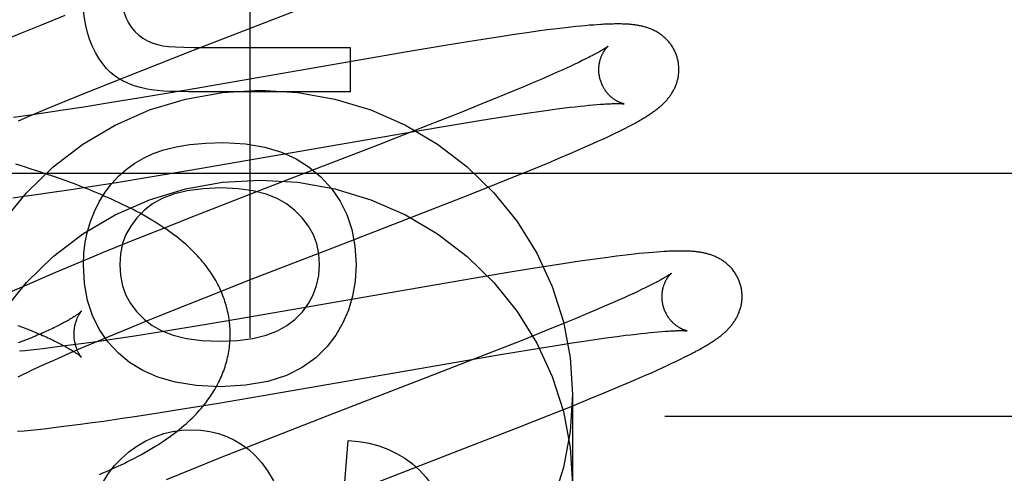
# Model space of a CAD drawing. Header units: inches. Extents: x 0 to 262, y 0 to 169.
# Tile 39 of 83: x 80.674 to 80.92, y 87.266 to 87.379. Entities that reach past the tile are written whole.
import ezdxf

# ---------------------------------------------------------------- set-up
doc = ezdxf.new("R2010")
doc.units = ezdxf.units.IN
doc.header["$LTSCALE"] = 14.384615
doc.header["$MEASUREMENT"] = 0
doc.linetypes.add('HIDDEN', pattern=[0.2, 0.1, -0.1])
doc.layers.add('DEFAULT_2', color=8, linetype='HIDDEN')
doc.layers.add('MAIN_RH_DOOR_ASSEMBLY', color=7, linetype='CONTINUOUS')

msp = doc.modelspace()

# ---------------------------------------------------------------- linework, layer by layer
at = {"layer": 'DEFAULT_2', "color": 8, "linetype": 'HIDDEN'}
for p, q in [((80.71648, 87.37136), (80.75208, 87.38515)), ((80.68507, 87.38032), (80.67893, 87.37782)), ((80.81709, 87.37792), (80.8161, 87.37784)), ((80.81803, 87.37799), (80.81709, 87.37792)), ((80.67398, 87.37578), (80.67015, 87.37417)), ((80.67893, 87.37782), (80.67398, 87.37578)), ((80.79794, 87.37561), (80.79433, 87.37507)), ((80.80055, 87.37599), (80.79794, 87.37561)), ((80.8031, 87.37634), (80.80055, 87.37599)), ((80.80557, 87.37667), (80.8031, 87.37634)), ((80.80715, 87.37687), (80.80557, 87.37667)), ((80.80866, 87.37706), (80.80715, 87.37687)), ((80.81009, 87.37723), (80.80866, 87.37706)), ((80.81145, 87.37738), (80.81009, 87.37723)), ((80.81272, 87.37752), (80.81145, 87.37738)), ((80.81392, 87.37764), (80.81272, 87.37752)), ((80.81504, 87.37775), (80.81392, 87.37764)), ((80.8161, 87.37784), (80.81504, 87.37775)), ((80.7857, 87.37372), (80.77959, 87.37273)), ((80.79057, 87.3745), (80.7857, 87.37372)), ((80.79433, 87.37507), (80.79057, 87.3745)), ((80.70449, 87.36665), (80.71648, 87.37136)), ((80.77108, 87.37129), (80.7154, 87.36162)), ((80.72018, 87.37229), (80.75634, 87.37229)), ((80.75634, 87.37229), (80.75634, 87.36124)), ((80.77959, 87.37273), (80.77108, 87.37129)), ((80.81246, 87.36811), (80.81145, 87.36763)), ((80.81342, 87.36857), (80.81246, 87.36811)), ((80.81432, 87.369), (80.81342, 87.36857)), ((80.81516, 87.36942), (80.81432, 87.369)), ((80.81594, 87.36981), (80.81516, 87.36942)), ((80.69609, 87.3633), (80.70449, 87.36665)), ((80.80806, 87.36609), (80.80619, 87.36526)), ((80.80925, 87.36662), (80.80806, 87.36609)), ((80.81037, 87.36714), (80.80925, 87.36662)), ((80.81145, 87.36763), (80.81037, 87.36714)), ((80.69003, 87.36085), (80.69609, 87.3633)), ((80.80211, 87.3635), (80.79991, 87.36256)), ((80.80421, 87.3644), (80.80211, 87.3635)), ((80.80619, 87.36526), (80.80421, 87.3644)), ((80.68516, 87.35886), (80.69003, 87.36085)), ((80.7154, 87.36162), (80.70395, 87.35969)), ((80.75634, 87.36124), (80.71594, 87.36124)), ((80.79682, 87.36127), (80.79355, 87.35992)), ((80.79991, 87.36256), (80.79682, 87.36127)), ((80.68049, 87.35693), (80.68516, 87.35886)), ((80.6962, 87.35842), (80.68979, 87.3574)), ((80.70395, 87.35969), (80.6962, 87.35842)), ((80.78925, 87.35817), (80.78377, 87.35598)), ((80.79355, 87.35992), (80.78925, 87.35817)), ((80.67969, 87.35587), (80.67588, 87.35532)), ((80.67691, 87.35542), (80.68049, 87.35693)), ((80.68464, 87.35661), (80.67969, 87.35587)), ((80.68979, 87.3574), (80.68464, 87.35661)), ((80.78377, 87.35598), (80.77602, 87.35291)), ((80.79771, 87.35546), (80.80107, 87.35595)), ((80.80107, 87.35595), (80.80346, 87.3563)), ((80.80346, 87.3563), (80.80575, 87.35662)), ((80.80575, 87.35662), (80.80793, 87.35691)), ((80.80793, 87.35691), (80.80999, 87.35717)), ((80.80999, 87.35717), (80.8113, 87.35733)), ((80.8113, 87.35733), (80.81256, 87.35748)), ((80.81256, 87.35748), (80.81375, 87.35761)), ((80.81375, 87.35761), (80.81489, 87.35773)), ((80.81489, 87.35773), (80.81597, 87.35784)), ((80.81597, 87.35784), (80.817, 87.35794)), ((80.817, 87.35794), (80.81795, 87.35802)), ((80.67588, 87.35532), (80.67223, 87.35482)), ((80.67347, 87.35395), (80.67691, 87.35542)), ((80.78167, 87.35289), (80.7886, 87.35403)), ((80.7886, 87.35403), (80.79328, 87.35477)), ((80.79328, 87.35477), (80.79771, 87.35546)), ((80.71631, 87.34159), (80.7722, 87.3513)), ((80.77602, 87.35291), (80.76361, 87.34806)), ((80.7722, 87.3513), (80.78167, 87.35289)), ((80.82155, 87.35039), (80.82252, 87.35086)), ((80.82252, 87.35086), (80.82343, 87.3513)), ((80.82343, 87.3513), (80.82428, 87.35172)), ((80.82428, 87.35172), (80.82507, 87.35213)), ((80.82507, 87.35213), (80.82582, 87.35251)), ((80.82582, 87.35251), (80.82652, 87.35288)), ((80.82652, 87.35288), (80.82717, 87.35323)), ((80.81698, 87.34827), (80.81823, 87.34884)), ((80.81823, 87.34884), (80.81941, 87.34938)), ((80.81941, 87.34938), (80.82051, 87.3499)), ((80.82051, 87.3499), (80.82155, 87.35039)), ((80.76361, 87.34806), (80.7348, 87.33691)), ((80.81126, 87.34576), (80.81353, 87.34674)), ((80.81353, 87.34674), (80.81565, 87.34768)), ((80.81565, 87.34768), (80.81698, 87.34827)), ((80.80305, 87.34231), (80.80643, 87.34371)), ((80.80643, 87.34371), (80.80888, 87.34474)), ((80.80888, 87.34474), (80.81126, 87.34576)), ((80.67475, 87.34251), (80.67282, 87.34312)), ((80.67667, 87.3419), (80.67475, 87.34251)), ((80.67857, 87.34128), (80.67667, 87.3419)), ((80.68045, 87.34064), (80.67857, 87.34128)), ((80.70585, 87.33983), (80.71631, 87.34159)), ((80.79863, 87.3405), (80.80305, 87.34231)), ((80.65636, 87.3409), (81.15636, 87.3409)), ((80.68233, 87.34), (80.68045, 87.34064)), ((80.69134, 87.3375), (80.69793, 87.33854)), ((80.69793, 87.33854), (80.70585, 87.33983)), ((80.79306, 87.33825), (80.79863, 87.3405)), ((80.67785, 87.3355), (80.68188, 87.33607)), ((80.68188, 87.33607), (80.68602, 87.33669)), ((80.68602, 87.33669), (80.69134, 87.3375)), ((80.7348, 87.33691), (80.71799, 87.33035)), ((80.78623, 87.33554), (80.79306, 87.33825)), ((80.67206, 87.33471), (80.67492, 87.3351)), ((80.67492, 87.3351), (80.67785, 87.3355)), ((80.7749, 87.3311), (80.78623, 87.33554)), ((80.71799, 87.33035), (80.70817, 87.32646)), ((80.75304, 87.32263), (80.7749, 87.3311)), ((80.70817, 87.32646), (80.70076, 87.32349)), ((80.70076, 87.32349), (80.69463, 87.32099)), ((80.73186, 87.31441), (80.75304, 87.32263)), ((80.68969, 87.31895), (80.68586, 87.31735)), ((80.69463, 87.32099), (80.68969, 87.31895)), ((80.81366, 87.31881), (80.81005, 87.31827)), ((80.81627, 87.31919), (80.81366, 87.31881)), ((80.81881, 87.31954), (80.81627, 87.31919)), ((80.82128, 87.31987), (80.81881, 87.31954)), ((80.82288, 87.32008), (80.82128, 87.31987)), ((80.82441, 87.32026), (80.82288, 87.32008)), ((80.82586, 87.32044), (80.82441, 87.32026)), ((80.82723, 87.32059), (80.82586, 87.32044)), ((80.82851, 87.32073), (80.82723, 87.32059)), ((80.82972, 87.32085), (80.82851, 87.32073)), ((80.83084, 87.32096), (80.82972, 87.32085)), ((80.8319, 87.32105), (80.83084, 87.32096)), ((80.83289, 87.32113), (80.8319, 87.32105)), ((80.83383, 87.3212), (80.83289, 87.32113)), ((80.68586, 87.31735), (80.68215, 87.31577)), ((80.80141, 87.31692), (80.79427, 87.31575)), ((80.80629, 87.31769), (80.80141, 87.31692)), ((80.81005, 87.31827), (80.80629, 87.31769)), ((80.67946, 87.31461), (80.67684, 87.31347)), ((80.68215, 87.31577), (80.67946, 87.31461)), ((80.71992, 87.30971), (80.73186, 87.31441)), ((80.78461, 87.31412), (80.73933, 87.30623)), ((80.79427, 87.31575), (80.78461, 87.31412)), ((80.6743, 87.31234), (80.67184, 87.31123)), ((80.67684, 87.31347), (80.6743, 87.31234)), ((80.82913, 87.31174), (80.82817, 87.31128)), ((80.83004, 87.31218), (80.82913, 87.31174)), ((80.83088, 87.31259), (80.83004, 87.31218)), ((80.83166, 87.31299), (80.83088, 87.31259)), ((80.71155, 87.30638), (80.71992, 87.30971)), ((80.82376, 87.30926), (80.82188, 87.30843)), ((80.82494, 87.30979), (80.82376, 87.30926)), ((80.82607, 87.31031), (80.82494, 87.30979)), ((80.82715, 87.3108), (80.82607, 87.31031)), ((80.82817, 87.31128), (80.82715, 87.3108)), ((80.81779, 87.30666), (80.81559, 87.30572)), ((80.81989, 87.30756), (80.81779, 87.30666)), ((80.82188, 87.30843), (80.81989, 87.30756)), ((80.70551, 87.30394), (80.71155, 87.30638)), ((80.73933, 87.30623), (80.72537, 87.30384)), ((80.81249, 87.30443), (80.80922, 87.30308)), ((80.81559, 87.30572), (80.81249, 87.30443)), ((80.67332, 87.30277), (80.67446, 87.30234)), ((80.67446, 87.30234), (80.67555, 87.30191)), ((80.69602, 87.30003), (80.70067, 87.30196)), ((80.70067, 87.30196), (80.70551, 87.30394)), ((80.71634, 87.30234), (80.70872, 87.30111)), ((80.72537, 87.30384), (80.71634, 87.30234)), ((80.80922, 87.30308), (80.80491, 87.30133)), ((80.67564, 87.29928), (80.67455, 87.29885)), ((80.67669, 87.2997), (80.67564, 87.29928)), ((80.69246, 87.29853), (80.69602, 87.30003)), ((80.6974, 87.29936), (80.69353, 87.29879)), ((80.70243, 87.30012), (80.6974, 87.29936)), ((80.70872, 87.30111), (80.70243, 87.30012)), ((80.79944, 87.29913), (80.79169, 87.29607)), ((80.80491, 87.30133), (80.79944, 87.29913)), ((80.81525, 87.29893), (80.81851, 87.2994)), ((80.81851, 87.2994), (80.82083, 87.29973)), ((80.82083, 87.29973), (80.82304, 87.30003)), ((80.82304, 87.30003), (80.82514, 87.3003)), ((80.82514, 87.3003), (80.82647, 87.30046)), ((80.82647, 87.30046), (80.82775, 87.30062)), ((80.82775, 87.30062), (80.82897, 87.30076)), ((80.82897, 87.30076), (80.83014, 87.30088)), ((80.83014, 87.30088), (80.83125, 87.301)), ((80.83125, 87.301), (80.8323, 87.3011)), ((80.8323, 87.3011), (80.83329, 87.30119)), ((80.83329, 87.30119), (80.83421, 87.30126)), ((80.67455, 87.29885), (80.67342, 87.29842)), ((80.67805, 87.29678), (80.67656, 87.29661)), ((80.67959, 87.29696), (80.67805, 87.29678)), ((80.682, 87.29724), (80.67959, 87.29696)), ((80.6845, 87.29756), (80.682, 87.29724)), ((80.6871, 87.2979), (80.6845, 87.29756)), ((80.68658, 87.296), (80.68904, 87.29707)), ((80.6898, 87.29827), (80.6871, 87.2979)), ((80.68904, 87.29707), (80.69246, 87.29853)), ((80.69353, 87.29879), (80.6898, 87.29827)), ((80.79341, 87.29542), (80.80154, 87.29678)), ((80.80154, 87.29678), (80.80729, 87.2977)), ((80.80729, 87.2977), (80.81181, 87.29841)), ((80.81181, 87.29841), (80.81525, 87.29893)), ((80.67511, 87.29646), (80.67372, 87.29632)), ((80.67656, 87.29661), (80.67511, 87.29646)), ((80.68195, 87.29395), (80.68422, 87.29496)), ((80.68422, 87.29496), (80.68658, 87.296)), ((80.79169, 87.29607), (80.77927, 87.29122)), ((80.78037, 87.29319), (80.79341, 87.29542)), ((80.83781, 87.29383), (80.83884, 87.29432)), ((80.83884, 87.29432), (80.8398, 87.2948)), ((80.8398, 87.2948), (80.8407, 87.29525)), ((80.8407, 87.29525), (80.84154, 87.29568)), ((80.67707, 87.29172), (80.6784, 87.29234)), ((80.6784, 87.29234), (80.67978, 87.29297)), ((80.67978, 87.29297), (80.68195, 87.29395)), ((80.73462, 87.28523), (80.78037, 87.29319)), ((80.83298, 87.29158), (80.8343, 87.29218)), ((80.8343, 87.29218), (80.83555, 87.29275)), ((80.83555, 87.29275), (80.83671, 87.2933)), ((80.83671, 87.2933), (80.83781, 87.29383)), ((80.67336, 87.28995), (80.67454, 87.29052)), ((80.67454, 87.29052), (80.67578, 87.29111)), ((80.67578, 87.29111), (80.67707, 87.29172)), ((80.77927, 87.29122), (80.75048, 87.28007)), ((80.82552, 87.28832), (80.82786, 87.28932)), ((80.82786, 87.28932), (80.83012, 87.29031)), ((80.83012, 87.29031), (80.83158, 87.29095)), ((80.83158, 87.29095), (80.83298, 87.29158)), ((80.81977, 87.2859), (80.82312, 87.2873)), ((80.82312, 87.2873), (80.82552, 87.28832)), ((80.72296, 87.28326), (80.73462, 87.28523)), ((80.81175, 87.28262), (80.81629, 87.28447)), ((80.81186, 87.28548), (80.81186, 87.26298)), ((80.81629, 87.28447), (80.81977, 87.2859)), ((80.7084, 87.28091), (80.71502, 87.28196)), ((80.71502, 87.28196), (80.72296, 87.28326)), ((80.80604, 87.28034), (80.81175, 87.28262)), ((80.69482, 87.27887), (80.69888, 87.27946)), ((80.69888, 87.27946), (80.70304, 87.28008)), ((80.70304, 87.28008), (80.7084, 87.28091)), ((80.75048, 87.28007), (80.73369, 87.27352)), ((80.79806, 87.27718), (80.80604, 87.28034)), ((80.83496, 87.2801), (81.09421, 87.2801)), ((80.6799, 87.27695), (80.68164, 87.27715)), ((80.68164, 87.27715), (80.68342, 87.27737)), ((80.68342, 87.27737), (80.68616, 87.27771)), ((80.68616, 87.27771), (80.68898, 87.27807)), ((80.68898, 87.27807), (80.69186, 87.27846)), ((80.69186, 87.27846), (80.69482, 87.27887)), ((80.78217, 87.27099), (80.79806, 87.27718)), ((80.67326, 87.27629), (80.67488, 87.27643)), ((80.67488, 87.27643), (80.67652, 87.2766)), ((80.67652, 87.2766), (80.67819, 87.27677)), ((80.67819, 87.27677), (80.6799, 87.27695)), ((80.73369, 87.27352), (80.72388, 87.26964)), ((80.75493, 87.26258), (80.75579, 87.274)), ((80.72388, 87.26964), (80.71648, 87.26667)), ((80.76891, 87.26586), (80.78217, 87.27099)), ((80.71648, 87.26667), (80.71035, 87.26417)), ((80.74772, 87.25764), (80.76891, 87.26586))]:
    msp.add_line(p, q, dxfattribs=at)
for points in [[(80.69918, 87.38573), (80.69927, 87.38398), (80.69949, 87.38238), (80.69985, 87.38093), (80.70033, 87.37962), (80.70092, 87.37843), (80.70163, 87.37737)], [(80.69188, 87.37272), (80.69122, 87.37434), (80.69068, 87.37603), (80.69025, 87.37779), (80.68993, 87.37961), (80.68974, 87.38153), (80.68967, 87.38352)], [(80.83805, 87.36966), (80.83799, 87.36987), (80.83791, 87.37012), (80.83782, 87.37037), (80.83774, 87.37061), (80.83764, 87.37085), (80.83754, 87.37109), (80.83743, 87.37132), (80.83732, 87.37156), (80.8372, 87.37179), (80.83708, 87.37201), (80.83695, 87.37223), (80.83682, 87.37245), (80.83668, 87.37267), (80.83654, 87.37288), (80.83639, 87.37309), (80.83624, 87.37329), (80.83608, 87.37349), (80.83592, 87.37368), (80.83576, 87.37387), (80.8356, 87.37405), (80.83543, 87.37423), (80.83525, 87.37441), (80.83508, 87.37458), (80.8349, 87.37474), (80.83472, 87.3749), (80.83454, 87.37506), (80.83435, 87.37521), (80.83417, 87.37535), (80.83398, 87.37549), (80.83379, 87.37563), (80.83359, 87.37577), (80.83339, 87.3759), (80.83319, 87.37602), (80.83299, 87.37614), (80.83278, 87.37626), (80.83258, 87.37637), (80.83237, 87.37648), (80.83216, 87.37658), (80.83195, 87.37668), (80.83174, 87.37678), (80.83153, 87.37687), (80.83131, 87.37696), (80.8311, 87.37704), (80.83088, 87.37712), (80.83066, 87.3772), (80.83044, 87.37727), (80.83022, 87.37734), (80.82999, 87.37741), (80.82977, 87.37747), (80.82954, 87.37753), (80.82931, 87.37759), (80.82909, 87.37764), (80.82886, 87.37769), (80.82863, 87.37774), (80.8284, 87.37778), (80.82817, 87.37782), (80.82794, 87.37786), (80.8277, 87.3779), (80.82747, 87.37793), (80.82723, 87.37796), (80.82699, 87.37799), (80.82675, 87.37802), (80.8265, 87.37804), (80.82625, 87.37806), (80.82599, 87.37809), (80.82573, 87.3781), (80.82547, 87.37812), (80.82519, 87.37814), (80.82491, 87.37815), (80.82463, 87.37816), (80.82433, 87.37817), (80.82403, 87.37818), (80.82372, 87.37818), (80.82341, 87.37818), (80.82308, 87.37818), (80.82275, 87.37818), (80.82241, 87.37818), (80.82206, 87.37817), (80.8217, 87.37817), (80.82133, 87.37816), (80.82096, 87.37814), (80.82057, 87.37813), (80.82017, 87.37811), (80.81977, 87.37809), (80.81935, 87.37807), (80.81892, 87.37804), (80.81803, 87.37799)], [(80.70163, 87.37737), (80.70251, 87.37631), (80.70349, 87.37538), (80.70455, 87.37459), (80.70572, 87.37393), (80.70705, 87.37338), (80.70851, 87.37294)], [(80.70851, 87.37294), (80.70956, 87.37274), (80.71095, 87.37258), (80.71268, 87.37245), (80.71477, 87.37236), (80.71728, 87.3723), (80.72018, 87.37229)], [(80.6974, 87.36529), (80.69641, 87.36608), (80.69545, 87.36704), (80.6945, 87.36818), (80.69359, 87.36949), (80.69272, 87.37101), (80.69188, 87.37272)], [(80.82073, 87.3726), (80.82072, 87.37259), (80.82071, 87.37258), (80.82068, 87.37256), (80.82065, 87.37254), (80.82061, 87.37251), (80.82056, 87.37247), (80.82051, 87.37243), (80.82044, 87.37238), (80.82036, 87.37232), (80.82027, 87.37226), (80.82016, 87.37219), (80.82005, 87.37212), (80.81992, 87.37204), (80.81979, 87.37195), (80.81963, 87.37185), (80.81947, 87.37175), (80.81929, 87.37164), (80.8191, 87.37153), (80.81889, 87.37141), (80.81867, 87.37128), (80.81843, 87.37114), (80.81818, 87.371), (80.81791, 87.37085), (80.81762, 87.3707), (80.81731, 87.37053), (80.81699, 87.37036), (80.81666, 87.37019), (80.8163, 87.37), (80.81594, 87.36981)], [(80.81878, 87.3643), (80.81873, 87.3645), (80.81867, 87.36473), (80.81862, 87.36497), (80.81858, 87.3652), (80.81854, 87.36544), (80.81851, 87.36567), (80.81848, 87.36591), (80.81846, 87.36614), (80.81845, 87.36637), (80.81845, 87.3666), (80.81844, 87.36683), (80.81845, 87.36706), (80.81846, 87.36728), (80.81847, 87.3675), (80.8185, 87.36772), (80.81852, 87.36793), (80.81855, 87.36814), (80.81858, 87.36835), (80.81862, 87.36855), (80.81866, 87.36874), (80.81871, 87.36893), (80.81876, 87.36912), (80.81881, 87.3693), (80.81886, 87.36947), (80.81892, 87.36964), (80.81898, 87.36981), (80.81904, 87.36997), (80.8191, 87.37012), (80.81916, 87.37027), (80.81923, 87.37042), (80.81929, 87.37056), (80.81936, 87.37069), (80.81942, 87.37082), (80.81949, 87.37094), (80.81955, 87.37106), (80.81962, 87.37118), (80.81969, 87.37129), (80.81975, 87.3714), (80.81982, 87.3715), (80.81988, 87.37159), (80.81995, 87.37169), (80.82001, 87.37177), (80.82007, 87.37186), (80.82013, 87.37194), (80.82019, 87.37202), (80.82025, 87.37209), (80.82031, 87.37215), (80.82036, 87.37222), (80.82041, 87.37227), (80.82046, 87.37233), (80.8205, 87.37238), (80.82055, 87.37242), (80.82058, 87.37246), (80.82062, 87.3725), (80.82065, 87.37252), (80.82068, 87.37255), (80.8207, 87.37257), (80.82071, 87.37258), (80.82072, 87.37259), (80.82073, 87.3726)], [(80.82717, 87.35323), (80.82748, 87.3534), (80.82779, 87.35357), (80.82808, 87.35373), (80.82837, 87.35389), (80.82864, 87.35405), (80.82891, 87.35421), (80.82918, 87.35436), (80.82944, 87.35451), (80.82969, 87.35466), (80.82993, 87.35481), (80.83017, 87.35496), (80.83041, 87.35511), (80.83064, 87.35525), (80.83086, 87.3554), (80.83108, 87.35554), (80.8313, 87.35569), (80.83151, 87.35583), (80.83172, 87.35597), (80.83193, 87.35612), (80.83213, 87.35626), (80.83233, 87.3564), (80.83252, 87.35655), (80.83272, 87.35669), (80.83291, 87.35684), (80.83309, 87.35698), (80.83328, 87.35713), (80.83346, 87.35728), (80.83364, 87.35743), (80.83382, 87.35758), (80.834, 87.35774), (80.83417, 87.35789), (80.83434, 87.35805), (80.83451, 87.35821), (80.83468, 87.35838), (80.83484, 87.35854), (80.83501, 87.35871), (80.83517, 87.35888), (80.83532, 87.35905), (80.83548, 87.35923), (80.83563, 87.3594), (80.83578, 87.35958), (80.83592, 87.35977), (80.83606, 87.35995), (80.8362, 87.36013), (80.83633, 87.36032), (80.83646, 87.36051), (80.83659, 87.36071), (80.83672, 87.3609), (80.83684, 87.3611), (80.83696, 87.3613), (80.83707, 87.36151), (80.83718, 87.36172), (80.83729, 87.36193), (80.83739, 87.36214), (80.83749, 87.36236), (80.83758, 87.36258), (80.83767, 87.36279), (80.83775, 87.36302), (80.83783, 87.36324), (80.83791, 87.36347), (80.83798, 87.3637), (80.83805, 87.36393), (80.83811, 87.36416), (80.83817, 87.3644), (80.83822, 87.36464), (80.83826, 87.36489), (80.83831, 87.36513), (80.83834, 87.36538), (80.83837, 87.36563), (80.8384, 87.36588), (80.83842, 87.36613), (80.83843, 87.36638), (80.83844, 87.36664), (80.83844, 87.36689), (80.83843, 87.36715), (80.83842, 87.36741), (80.8384, 87.36766), (80.83838, 87.36792), (80.83835, 87.36818), (80.83831, 87.36843), (80.83827, 87.36869), (80.83822, 87.36894), (80.83817, 87.3692), (80.8381, 87.36945), (80.83805, 87.36966)], [(80.70562, 87.36186), (80.70394, 87.36227), (80.70238, 87.36274), (80.70096, 87.36329), (80.69966, 87.36391), (80.69847, 87.36457), (80.6974, 87.36529)], [(80.82472, 87.3582), (80.82473, 87.3582), (80.82473, 87.3582), (80.82471, 87.35821), (80.82469, 87.35821), (80.82466, 87.35822), (80.82463, 87.35822), (80.82459, 87.35823), (80.82454, 87.35824), (80.82449, 87.35826), (80.82443, 87.35827), (80.82436, 87.35829), (80.82429, 87.35831), (80.82422, 87.35834), (80.82414, 87.35836), (80.82406, 87.35839), (80.82397, 87.35842), (80.82388, 87.35846), (80.82379, 87.35849), (80.82369, 87.35853), (80.82359, 87.35858), (80.82349, 87.35862), (80.82339, 87.35867), (80.82328, 87.35873), (80.82317, 87.35878), (80.82305, 87.35884), (80.82294, 87.35891), (80.82282, 87.35898), (80.8227, 87.35905), (80.82257, 87.35912), (80.82245, 87.35921), (80.82232, 87.35929), (80.82219, 87.35938), (80.82206, 87.35948), (80.82193, 87.35958), (80.82179, 87.35969), (80.82166, 87.3598), (80.82152, 87.35991), (80.82139, 87.36003), (80.82125, 87.36016), (80.82111, 87.3603), (80.82098, 87.36044), (80.82084, 87.36058), (80.8207, 87.36073), (80.82057, 87.36089), (80.82043, 87.36106), (80.8203, 87.36123), (80.82017, 87.3614), (80.82004, 87.36158), (80.81992, 87.36177), (80.8198, 87.36196), (80.81968, 87.36215), (80.81957, 87.36235), (80.81946, 87.36256), (80.81936, 87.36277), (80.81926, 87.36298), (80.81916, 87.3632), (80.81907, 87.36342), (80.81899, 87.36364), (80.81891, 87.36387), (80.81884, 87.3641), (80.81878, 87.3643)], [(80.66967, 87.32873), (80.67548, 87.33598), (80.68214, 87.34247), (80.68955, 87.34815), (80.69761, 87.3529), (80.7062, 87.35668), (80.71519, 87.35941), (80.72446, 87.36107), (80.73386, 87.36162), (80.74326, 87.36107), (80.75252, 87.35941), (80.76152, 87.35668), (80.77011, 87.3529), (80.77817, 87.34815), (80.78558, 87.34247), (80.79224, 87.33598), (80.79805, 87.32873), (80.80293, 87.32087), (80.80679, 87.31248), (80.80959, 87.3037), (80.81128, 87.29472), (80.81186, 87.28548)], [(80.71594, 87.36124), (80.71358, 87.36125), (80.71148, 87.36131), (80.70965, 87.36139), (80.70808, 87.36151), (80.70673, 87.36167), (80.70562, 87.36186)], [(80.81795, 87.35802), (80.81885, 87.35809), (80.81928, 87.35812), (80.81968, 87.35815), (80.82008, 87.35817), (80.82045, 87.35819), (80.82081, 87.35821), (80.82115, 87.35823), (80.82148, 87.35824), (80.82179, 87.35825), (80.82208, 87.35826), (80.82235, 87.35827), (80.8226, 87.35827), (80.82284, 87.35827), (80.82306, 87.35828), (80.82326, 87.35827), (80.82345, 87.35827), (80.82362, 87.35827), (80.82378, 87.35827), (80.82392, 87.35826), (80.82405, 87.35826), (80.82417, 87.35825), (80.82428, 87.35824), (80.82437, 87.35824), (80.82445, 87.35823), (80.82452, 87.35823), (80.82458, 87.35822), (80.82463, 87.35821), (80.82467, 87.35821), (80.8247, 87.35821), (80.82472, 87.3582), (80.82472, 87.3582)], [(80.70483, 87.34472), (80.70711, 87.34579), (80.70979, 87.3467), (80.71283, 87.34746), (80.7163, 87.34803), (80.72025, 87.34838), (80.72466, 87.34853)], [(80.72466, 87.34853), (80.73014, 87.34819), (80.73499, 87.3474), (80.73918, 87.34613), (80.74283, 87.34445), (80.74611, 87.3424), (80.74896, 87.33998)], [(80.69366, 87.33373), (80.6951, 87.33607), (80.6967, 87.33819), (80.69846, 87.3401), (80.70039, 87.34181), (80.70251, 87.34335), (80.70483, 87.34472)], [(80.66967, 87.30624), (80.67548, 87.31348), (80.68214, 87.31998), (80.68955, 87.32566), (80.69761, 87.33041), (80.7062, 87.33419), (80.71519, 87.33692), (80.72446, 87.33858), (80.73386, 87.33913), (80.74326, 87.33858), (80.75252, 87.33692), (80.76152, 87.33419), (80.77011, 87.33041), (80.77817, 87.32566), (80.78558, 87.31998), (80.79224, 87.31348), (80.79805, 87.30624), (80.80293, 87.29837), (80.80679, 87.28999), (80.80959, 87.28121), (80.81128, 87.27223), (80.81186, 87.26298)], [(80.72636, 87.30058), (80.72635, 87.30103), (80.72634, 87.30152), (80.72632, 87.302), (80.72629, 87.30249), (80.72625, 87.30298), (80.7262, 87.30346), (80.72614, 87.30395), (80.72607, 87.30443), (80.726, 87.30492), (80.72591, 87.3054), (80.72581, 87.30588), (80.72571, 87.30637), (80.7256, 87.30685), (80.72547, 87.30733), (80.72534, 87.30781), (80.7252, 87.30829), (80.72505, 87.30877), (80.72489, 87.30924), (80.72472, 87.30972), (80.72454, 87.3102), (80.72435, 87.31067), (80.72415, 87.31114), (80.72394, 87.31162), (80.72373, 87.31209), (80.7235, 87.31256), (80.72326, 87.31303), (80.72301, 87.31351), (80.72275, 87.31398), (80.72248, 87.31445), (80.72219, 87.31492), (80.7219, 87.31538), (80.72159, 87.31585), (80.72128, 87.31632), (80.72094, 87.3168), (80.7206, 87.31727), (80.72024, 87.31775), (80.71986, 87.31823), (80.71947, 87.31871), (80.71906, 87.31919), (80.71864, 87.31967), (80.7182, 87.32016), (80.71774, 87.32064), (80.71727, 87.32113), (80.71678, 87.32161), (80.71628, 87.32209), (80.71576, 87.32258), (80.71523, 87.32306), (80.71467, 87.32354), (80.7141, 87.32402), (80.71351, 87.3245), (80.71291, 87.32498), (80.71228, 87.32546), (80.71163, 87.32594), (80.71096, 87.32642), (80.71027, 87.3269), (80.70955, 87.32739), (80.7088, 87.32788), (80.70803, 87.32838), (80.70722, 87.32887), (80.7064, 87.32937), (80.70555, 87.32986), (80.70469, 87.33035), (80.70383, 87.33082), (80.70296, 87.33129), (80.70209, 87.33174), (80.70123, 87.33219), (80.70036, 87.33262), (80.69948, 87.33305), (80.69861, 87.33346), (80.69773, 87.33387), (80.69685, 87.33428), (80.69596, 87.33467), (80.69507, 87.33506), (80.69418, 87.33545), (80.69329, 87.33583), (80.69239, 87.3362), (80.69149, 87.33657), (80.69059, 87.33693), (80.68968, 87.33729), (80.68877, 87.33764), (80.68786, 87.33799), (80.68695, 87.33833), (80.68603, 87.33867), (80.68511, 87.33901), (80.68419, 87.33934), (80.68233, 87.34)], [(80.74896, 87.33998), (80.75162, 87.33704), (80.75381, 87.33386), (80.75551, 87.33048), (80.75674, 87.32677), (80.75751, 87.3226), (80.75781, 87.31802)], [(80.72411, 87.33717), (80.71956, 87.33695), (80.71558, 87.33643), (80.71222, 87.33559), (80.70938, 87.33449), (80.70698, 87.3332), (80.70503, 87.33169)], [(80.7424, 87.33164), (80.74043, 87.33318), (80.73806, 87.33449), (80.73532, 87.3356), (80.73212, 87.33644), (80.72837, 87.33695), (80.72411, 87.33717)], [(80.68967, 87.31802), (80.68979, 87.32086), (80.69013, 87.3236), (80.69068, 87.32625), (80.69146, 87.32881), (80.69245, 87.3313), (80.69366, 87.33373)], [(80.70503, 87.33169), (80.70307, 87.32971), (80.70149, 87.32764), (80.7003, 87.32551), (80.69947, 87.32323), (80.69895, 87.32072), (80.69875, 87.31802)], [(80.74867, 87.31802), (80.74848, 87.32068), (80.74796, 87.32316), (80.74713, 87.32543), (80.74595, 87.32757), (80.74437, 87.32965), (80.7424, 87.33164)], [(80.85384, 87.31287), (80.85378, 87.31308), (80.8537, 87.31333), (80.85362, 87.31357), (80.85353, 87.31382), (80.85343, 87.31406), (80.85333, 87.3143), (80.85322, 87.31453), (80.85311, 87.31476), (80.85299, 87.31499), (80.85287, 87.31522), (80.85274, 87.31544), (80.85261, 87.31566), (80.85247, 87.31588), (80.85233, 87.31609), (80.85218, 87.31629), (80.85203, 87.31649), (80.85188, 87.31669), (80.85172, 87.31689), (80.85155, 87.31707), (80.85139, 87.31726), (80.85122, 87.31744), (80.85105, 87.31761), (80.85087, 87.31778), (80.85069, 87.31795), (80.85051, 87.31811), (80.85033, 87.31826), (80.85015, 87.31841), (80.84996, 87.31856), (80.84977, 87.3187), (80.84958, 87.31884), (80.84938, 87.31897), (80.84919, 87.3191), (80.84898, 87.31923), (80.84878, 87.31935), (80.84858, 87.31947), (80.84837, 87.31958), (80.84816, 87.31969), (80.84796, 87.31979), (80.84775, 87.31989), (80.84754, 87.31999), (80.84732, 87.32008), (80.84711, 87.32017), (80.84689, 87.32025), (80.84668, 87.32033), (80.84646, 87.32041), (80.84623, 87.32048), (80.84601, 87.32055), (80.84579, 87.32062), (80.84556, 87.32068), (80.84534, 87.32074), (80.84511, 87.3208), (80.84488, 87.32085), (80.84465, 87.3209), (80.84443, 87.32095), (80.8442, 87.32099), (80.84396, 87.32103), (80.84373, 87.32107), (80.8435, 87.32111), (80.84326, 87.32114), (80.84303, 87.32117), (80.84279, 87.3212), (80.84254, 87.32123), (80.8423, 87.32125), (80.84205, 87.32127), (80.84179, 87.32129), (80.84153, 87.32131), (80.84127, 87.32133), (80.84099, 87.32134), (80.84071, 87.32136), (80.84043, 87.32137), (80.84013, 87.32138), (80.83983, 87.32138), (80.83952, 87.32139), (80.83921, 87.32139), (80.83888, 87.32139), (80.83855, 87.32139), (80.83821, 87.32139), (80.83786, 87.32138), (80.8375, 87.32137), (80.83713, 87.32136), (80.83676, 87.32135), (80.83637, 87.32134), (80.83597, 87.32132), (80.83557, 87.3213), (80.83515, 87.32128), (80.83472, 87.32125), (80.83383, 87.3212)], [(80.69843, 87.29584), (80.69582, 87.29871), (80.69366, 87.30187), (80.69197, 87.30526), (80.69074, 87.30902), (80.68998, 87.31329), (80.68967, 87.31802)], [(80.69875, 87.31802), (80.69895, 87.31524), (80.69947, 87.31268), (80.7003, 87.31037), (80.70147, 87.30823), (80.70302, 87.30618), (80.70494, 87.30425)], [(80.74247, 87.30426), (80.74439, 87.30621), (80.74594, 87.30828), (80.74712, 87.31042), (80.74795, 87.31273), (80.74847, 87.31527), (80.74867, 87.31802)], [(80.75781, 87.31802), (80.75757, 87.31387), (80.75693, 87.31006), (80.75592, 87.3066), (80.75452, 87.30341), (80.75273, 87.30037), (80.75056, 87.29752)], [(80.83652, 87.31581), (80.83651, 87.3158), (80.8365, 87.31579), (80.83647, 87.31577), (80.83644, 87.31575), (80.8364, 87.31572), (80.83636, 87.31568), (80.8363, 87.31564), (80.83623, 87.31559), (80.83615, 87.31553), (80.83606, 87.31547), (80.83595, 87.3154), (80.83584, 87.31533), (80.83571, 87.31524), (80.83557, 87.31515), (80.83542, 87.31506), (80.83525, 87.31496), (80.83507, 87.31484), (80.83487, 87.31473), (80.83465, 87.3146), (80.83443, 87.31447), (80.83418, 87.31433), (80.83392, 87.31419), (80.83365, 87.31403), (80.83336, 87.31388), (80.83305, 87.31371), (80.83273, 87.31354), (80.83239, 87.31336), (80.83203, 87.31318), (80.83166, 87.31299)], [(80.83457, 87.30751), (80.83452, 87.30771), (80.83446, 87.30794), (80.83441, 87.30818), (80.83437, 87.30841), (80.83433, 87.30865), (80.8343, 87.30888), (80.83427, 87.30912), (80.83426, 87.30935), (80.83424, 87.30958), (80.83424, 87.30981), (80.83423, 87.31004), (80.83424, 87.31026), (80.83425, 87.31049), (80.83427, 87.31071), (80.83429, 87.31092), (80.83431, 87.31114), (80.83434, 87.31135), (80.83437, 87.31155), (80.83441, 87.31175), (80.83446, 87.31195), (80.8345, 87.31214), (80.83455, 87.31233), (80.8346, 87.31251), (80.83465, 87.31268), (80.83471, 87.31285), (80.83477, 87.31301), (80.83483, 87.31317), (80.83489, 87.31333), (80.83495, 87.31348), (80.83501, 87.31362), (80.83508, 87.31376), (80.83515, 87.3139), (80.83521, 87.31403), (80.83528, 87.31415), (80.83534, 87.31427), (80.83541, 87.31438), (80.83548, 87.31449), (80.83554, 87.3146), (80.83561, 87.3147), (80.83567, 87.3148), (80.83574, 87.31489), (80.8358, 87.31498), (80.83586, 87.31507), (80.83592, 87.31515), (80.83598, 87.31522), (80.83604, 87.31529), (80.83609, 87.31536), (80.83615, 87.31542), (80.8362, 87.31548), (80.83625, 87.31554), (80.83629, 87.31558), (80.83634, 87.31563), (80.83637, 87.31567), (80.83641, 87.3157), (80.83644, 87.31573), (80.83647, 87.31576), (80.83649, 87.31578), (80.8365, 87.31579), (80.83652, 87.3158), (80.83652, 87.31581)], [(80.84154, 87.29568), (80.84194, 87.29589), (80.84233, 87.2961), (80.8427, 87.2963), (80.84306, 87.29649), (80.84341, 87.29669), (80.84375, 87.29687), (80.84408, 87.29706), (80.84439, 87.29724), (80.8447, 87.29741), (80.84499, 87.29758), (80.84528, 87.29775), (80.84555, 87.29792), (80.84582, 87.29808), (80.84608, 87.29824), (80.84633, 87.2984), (80.84657, 87.29855), (80.8468, 87.29871), (80.84703, 87.29886), (80.84726, 87.29901), (80.84748, 87.29916), (80.84769, 87.2993), (80.8479, 87.29945), (80.8481, 87.2996), (80.8483, 87.29975), (80.8485, 87.29989), (80.84869, 87.30004), (80.84888, 87.30019), (80.84907, 87.30034), (80.84925, 87.30049), (80.84943, 87.30064), (80.84961, 87.30079), (80.84979, 87.30094), (80.84996, 87.3011), (80.85013, 87.30126), (80.8503, 87.30142), (80.85047, 87.30158), (80.85063, 87.30175), (80.85079, 87.30191), (80.85095, 87.30208), (80.85111, 87.30226), (80.85127, 87.30243), (80.85142, 87.30261), (80.85157, 87.30279), (80.85171, 87.30297), (80.85185, 87.30316), (80.85199, 87.30334), (80.85212, 87.30353), (80.85225, 87.30372), (80.85238, 87.30391), (80.85251, 87.30411), (80.85263, 87.30431), (80.85275, 87.30451), (80.85286, 87.30472), (80.85297, 87.30493), (80.85308, 87.30514), (80.85318, 87.30535), (80.85328, 87.30556), (80.85337, 87.30578), (80.85346, 87.306), (80.85354, 87.30622), (80.85362, 87.30645), (80.8537, 87.30667), (80.85377, 87.3069), (80.85384, 87.30714), (80.8539, 87.30737), (80.85396, 87.30761), (80.85401, 87.30785), (80.85405, 87.30809), (80.8541, 87.30834), (80.85413, 87.30859), (80.85416, 87.30884), (80.85419, 87.30909), (80.85421, 87.30934), (80.85422, 87.30959), (80.85423, 87.30985), (80.85423, 87.3101), (80.85422, 87.31036), (80.85421, 87.31062), (80.85419, 87.31087), (80.85417, 87.31113), (80.85414, 87.31139), (80.8541, 87.31164), (80.85406, 87.3119), (80.85401, 87.31215), (80.85396, 87.31241), (80.85389, 87.31266), (80.85384, 87.31287)], [(80.84052, 87.30141), (80.84052, 87.30141), (80.84052, 87.30141), (80.8405, 87.30141), (80.84048, 87.30142), (80.84045, 87.30143), (80.84042, 87.30143), (80.84037, 87.30144), (80.84033, 87.30145), (80.84027, 87.30147), (80.84021, 87.30148), (80.84015, 87.3015), (80.84008, 87.30152), (80.84001, 87.30155), (80.83993, 87.30157), (80.83985, 87.3016), (80.83976, 87.30163), (80.83967, 87.30167), (80.83958, 87.30171), (80.83948, 87.30175), (80.83938, 87.30179), (80.83928, 87.30184), (80.83917, 87.30189), (80.83906, 87.30194), (80.83895, 87.30199), (80.83884, 87.30206), (80.83872, 87.30212), (80.8386, 87.30219), (80.83848, 87.30226), (80.83836, 87.30234), (80.83823, 87.30242), (80.83811, 87.3025), (80.83798, 87.3026), (80.83785, 87.30269), (80.83771, 87.30279), (80.83758, 87.3029), (80.83745, 87.30301), (80.83731, 87.30312), (80.83718, 87.30325), (80.83704, 87.30337), (80.8369, 87.30351), (80.83676, 87.30365), (80.83663, 87.30379), (80.83649, 87.30395), (80.83636, 87.3041), (80.83622, 87.30427), (80.83609, 87.30444), (80.83596, 87.30461), (80.83583, 87.30479), (80.83571, 87.30498), (80.83559, 87.30517), (80.83547, 87.30536), (80.83536, 87.30557), (80.83525, 87.30577), (80.83515, 87.30598), (80.83505, 87.30619), (80.83495, 87.30641), (80.83486, 87.30663), (80.83478, 87.30685), (80.8347, 87.30708), (80.83463, 87.30731), (80.83457, 87.30751)], [(80.6892, 87.30635), (80.68919, 87.30634), (80.68918, 87.30633), (80.68916, 87.30631), (80.68913, 87.30629), (80.6891, 87.30626), (80.68907, 87.30623), (80.68902, 87.30619), (80.68897, 87.30614), (80.68891, 87.30609), (80.68884, 87.30604), (80.68877, 87.30598), (80.68869, 87.30591), (80.6886, 87.30584), (80.68851, 87.30577), (80.6884, 87.30569), (80.68829, 87.30561), (80.68817, 87.30552), (80.68804, 87.30543), (80.68791, 87.30533), (80.68776, 87.30523), (80.6876, 87.30512), (80.68744, 87.30501), (80.68727, 87.3049), (80.68708, 87.30478), (80.68689, 87.30466), (80.68669, 87.30453), (80.68647, 87.30441), (80.68625, 87.30427), (80.68602, 87.30413), (80.68578, 87.30399), (80.68552, 87.30385), (80.68526, 87.3037), (80.68499, 87.30355), (80.6847, 87.30339), (80.68441, 87.30324), (80.6841, 87.30307), (80.68378, 87.30291), (80.68345, 87.30274), (80.68311, 87.30257), (80.68276, 87.3024), (80.6824, 87.30222), (80.68203, 87.30204), (80.68164, 87.30186), (80.68125, 87.30167), (80.68084, 87.30149), (80.68043, 87.3013), (80.68, 87.3011), (80.67956, 87.30091), (80.67911, 87.30071), (80.67865, 87.30051), (80.67817, 87.30031), (80.67769, 87.30011), (80.67719, 87.2999), (80.67669, 87.2997)], [(80.68736, 87.30058), (80.68736, 87.3009), (80.68738, 87.30123), (80.6874, 87.30155), (80.68744, 87.30187), (80.68748, 87.30218), (80.68753, 87.30247), (80.68758, 87.30276), (80.68765, 87.30303), (80.68771, 87.3033), (80.68778, 87.30355), (80.68786, 87.30378), (80.68793, 87.30401), (80.68801, 87.30422), (80.68808, 87.30442), (80.68816, 87.30461), (80.68824, 87.30478), (80.68831, 87.30494), (80.68839, 87.30509), (80.68846, 87.30523), (80.68853, 87.30537), (80.6886, 87.30549), (80.68866, 87.3056), (80.68873, 87.3057), (80.68879, 87.3058), (80.68884, 87.30588), (80.6889, 87.30596), (80.68895, 87.30603), (80.68899, 87.30609), (80.68903, 87.30615), (80.68907, 87.3062), (80.6891, 87.30624), (80.68913, 87.30627), (80.68916, 87.3063), (80.68917, 87.30632), (80.68919, 87.30634), (80.6892, 87.30635), (80.6892, 87.30635)], [(80.70494, 87.30425), (80.7069, 87.30273), (80.70929, 87.30144), (80.71211, 87.30035), (80.71542, 87.29952), (80.7193, 87.29901), (80.72374, 87.2988)], [(80.72374, 87.2988), (80.72817, 87.29901), (80.73204, 87.29952), (80.73533, 87.30035), (80.73813, 87.30144), (80.74052, 87.30274), (80.74247, 87.30426)], [(80.67555, 87.30191), (80.6766, 87.30149), (80.67711, 87.30129), (80.67761, 87.30108), (80.67809, 87.30088), (80.67857, 87.30068), (80.67903, 87.30048), (80.67949, 87.30028), (80.67993, 87.30008), (80.68036, 87.29989), (80.68078, 87.2997), (80.68119, 87.29951), (80.68158, 87.29933), (80.68197, 87.29914), (80.68235, 87.29896), (80.68271, 87.29879), (80.68306, 87.29861), (80.6834, 87.29844), (80.68373, 87.29827), (80.68405, 87.2981), (80.68436, 87.29794), (80.68466, 87.29778), (80.68495, 87.29763), (80.68522, 87.29747), (80.68549, 87.29733), (80.68575, 87.29718), (80.68599, 87.29704), (80.68622, 87.2969), (80.68645, 87.29677), (80.68666, 87.29664), (80.68686, 87.29651), (80.68706, 87.29639), (80.68724, 87.29627), (80.68742, 87.29616), (80.68758, 87.29605), (80.68774, 87.29594), (80.68789, 87.29584), (80.68803, 87.29574), (80.68816, 87.29565), (80.68828, 87.29556), (80.68839, 87.29548), (80.6885, 87.2954), (80.68859, 87.29532), (80.68868, 87.29525), (80.68876, 87.29519), (80.68884, 87.29513), (80.6889, 87.29507), (80.68918, 87.29482)], [(80.68918, 87.29482), (80.68919, 87.29481), (80.6892, 87.2948), (80.6892, 87.2948), (80.6892, 87.2948), (80.68919, 87.29481), (80.68918, 87.29483), (80.68916, 87.29485), (80.68913, 87.29488), (80.68911, 87.29491), (80.68907, 87.29495), (80.68904, 87.295), (80.68899, 87.29506), (80.68895, 87.29512), (80.6889, 87.29519), (80.68885, 87.29527), (80.68879, 87.29535), (80.68873, 87.29545), (80.68867, 87.29555), (80.6886, 87.29566), (80.68853, 87.29578), (80.68846, 87.29591), (80.68839, 87.29605), (80.68832, 87.29621), (80.68824, 87.29637), (80.68816, 87.29654), (80.68809, 87.29673), (80.68801, 87.29692), (80.68793, 87.29714), (80.68786, 87.29736), (80.68779, 87.2976), (80.68772, 87.29785), (80.68765, 87.29811), (80.68759, 87.29839), (80.68753, 87.29867), (80.68748, 87.29897), (80.68744, 87.29928), (80.6874, 87.2996), (80.68738, 87.29993), (80.68736, 87.30026), (80.68736, 87.30058)], [(80.69368, 87.2655), (80.69457, 87.26588), (80.69546, 87.26626), (80.69634, 87.26665), (80.69722, 87.26705), (80.6981, 87.26745), (80.69897, 87.26786), (80.69985, 87.26828), (80.70072, 87.26871), (80.70159, 87.26915), (80.70246, 87.2696), (80.70333, 87.27006), (80.7042, 87.27053), (80.70506, 87.27101), (80.7059, 87.2715), (80.70673, 87.27198), (80.70753, 87.27247), (80.7083, 87.27295), (80.70905, 87.27343), (80.70977, 87.27391), (80.71047, 87.27439), (80.71114, 87.27486), (80.71179, 87.27534), (80.71243, 87.27581), (80.71304, 87.27628), (80.71364, 87.27676), (80.71422, 87.27723), (80.71478, 87.27771), (80.71532, 87.27818), (80.71585, 87.27866), (80.71636, 87.27914), (80.71686, 87.27962), (80.71734, 87.2801), (80.71781, 87.28058), (80.71826, 87.28106), (80.71869, 87.28154), (80.71911, 87.28202), (80.71951, 87.2825), (80.7199, 87.28298), (80.72027, 87.28345), (80.72063, 87.28393), (80.72097, 87.2844), (80.7213, 87.28487), (80.72162, 87.28534), (80.72193, 87.28581), (80.72222, 87.28628), (80.7225, 87.28675), (80.72277, 87.28722), (80.72303, 87.28769), (80.72328, 87.28816), (80.72351, 87.28863), (80.72374, 87.2891), (80.72396, 87.28957), (80.72417, 87.29004), (80.72436, 87.29051), (80.72455, 87.29099), (80.72473, 87.29146), (80.7249, 87.29194), (80.72506, 87.29241), (80.72521, 87.29289), (80.72535, 87.29337), (80.72548, 87.29385), (80.7256, 87.29433), (80.72571, 87.29481), (80.72582, 87.29529), (80.72591, 87.29577), (80.726, 87.29625), (80.72607, 87.29674), (80.72614, 87.29722), (80.7262, 87.2977), (80.72625, 87.29819), (80.72629, 87.29867), (80.72632, 87.29916), (80.72634, 87.29964), (80.72635, 87.30013), (80.72636, 87.30058)], [(80.83421, 87.30126), (80.83507, 87.30133), (80.83548, 87.30136), (80.83588, 87.30138), (80.83625, 87.3014), (80.83661, 87.30142), (80.83695, 87.30144), (80.83727, 87.30145), (80.83757, 87.30146), (80.83785, 87.30147), (80.83811, 87.30148), (80.83836, 87.30148), (80.83859, 87.30148), (80.8388, 87.30148), (80.839, 87.30148), (80.83918, 87.30148), (80.83935, 87.30148), (80.8395, 87.30148), (80.83965, 87.30147), (80.83978, 87.30147), (80.8399, 87.30146), (80.84, 87.30146), (80.8401, 87.30145), (80.84019, 87.30144), (80.84026, 87.30144), (80.84033, 87.30143), (80.84038, 87.30143), (80.84043, 87.30142), (80.84047, 87.30142), (80.84049, 87.30142), (80.84051, 87.30141), (80.84052, 87.30141)], [(80.75056, 87.29752), (80.74774, 87.29468), (80.74434, 87.29228), (80.7404, 87.29029), (80.73575, 87.28879), (80.73017, 87.28785), (80.72374, 87.28744)], [(80.72374, 87.28744), (80.71785, 87.28777), (80.71268, 87.28855), (80.70829, 87.28981), (80.70452, 87.29147), (80.70122, 87.29347), (80.69843, 87.29584)], [(80.81186, 87.28548), (80.81128, 87.27623), (80.80959, 87.26725), (80.80679, 87.25847), (80.80293, 87.25009), (80.79805, 87.24222), (80.79224, 87.23498), (80.78558, 87.22848), (80.77817, 87.2228), (80.77011, 87.21805), (80.76152, 87.21427), (80.75252, 87.21154), (80.74326, 87.20988), (80.73386, 87.20933), (80.72446, 87.20988), (80.71519, 87.21154), (80.7062, 87.21427), (80.69761, 87.21805), (80.68955, 87.2228), (80.68214, 87.22848), (80.67548, 87.23498), (80.66967, 87.24222)], [(80.703, 87.27256), (80.70526, 87.27387), (80.70751, 87.27492), (80.70974, 87.27571), (80.71198, 87.27626), (80.71425, 87.27659), (80.71656, 87.2767)], [(80.71656, 87.2767), (80.719, 87.27658), (80.7213, 87.27625), (80.72346, 87.27572), (80.72551, 87.27498), (80.72746, 87.27406), (80.72931, 87.27293)], [(80.69313, 87.26073), (80.69445, 87.26332), (80.69589, 87.26565), (80.69746, 87.2677), (80.69916, 87.26951), (80.70101, 87.27114), (80.703, 87.27256)], [(80.72931, 87.27293), (80.73097, 87.27171), (80.73257, 87.27021), (80.73414, 87.26846), (80.73565, 87.26642), (80.7371, 87.26404), (80.73848, 87.26133)], [(80.75579, 87.274), (80.7585, 87.27375), (80.76106, 87.2733), (80.76345, 87.27266), (80.76571, 87.27182), (80.76788, 87.27078), (80.76995, 87.26956)], [(80.76995, 87.26956), (80.77188, 87.26816), (80.77366, 87.26656), (80.77529, 87.26476), (80.77679, 87.26272), (80.77817, 87.26039), (80.77942, 87.25779)]]:
    msp.add_lwpolyline(points, dxfattribs=at)
at = {"layer": 'MAIN_RH_DOOR_ASSEMBLY', "color": 8, "linetype": 'HIDDEN'}
msp.add_line((80.73136, 78.6689), (80.73136, 95.4789), dxfattribs=at)

doc.saveas('drawing.dxf')
